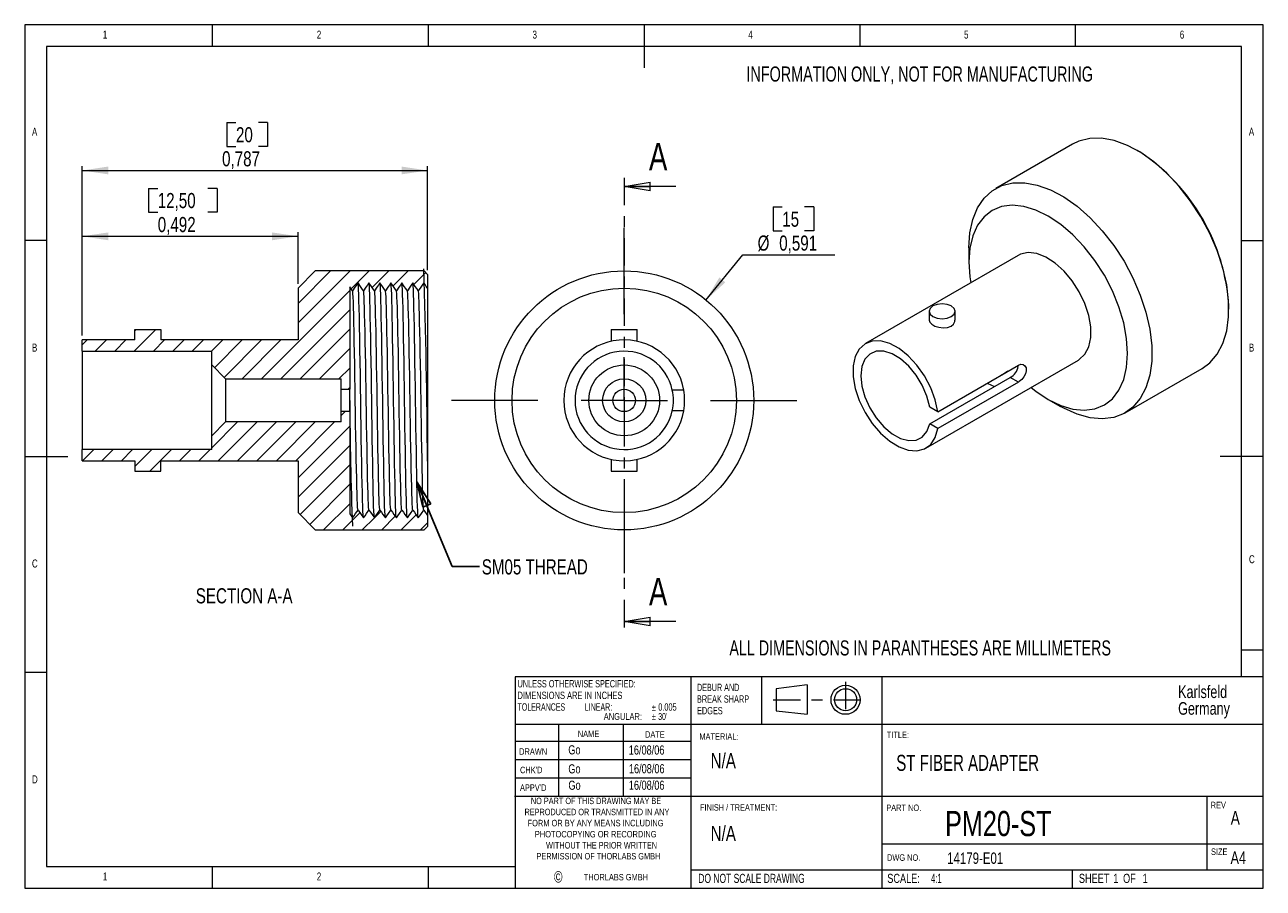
# Model space of a CAD drawing. Header units: inches. Extents: x 0.2 to 11.5, y 0.2 to 8.1.
import ezdxf

# ---------------------------------------------------------------- set-up
doc = ezdxf.new("R2010")
doc.units = ezdxf.units.IN
doc.header["$MEASUREMENT"] = 0
doc.linetypes.add('CENTER', pattern=[0.4, 0.25, -0.05, 0.05, -0.05])
doc.layers.add('SLD-0', color=7, linetype='Continuous', lineweight=0)
doc.styles.add('SLDTEXTSTYLE0', font='TXT', dxfattribs={"width": 0.75})
doc.styles.add('SLDTEXTSTYLE1', font='TXT', dxfattribs={"width": 0.710526})
doc.styles.add('SLDTEXTSTYLE10', font='TXT', dxfattribs={"width": 0.711538})
doc.styles.add('SLDTEXTSTYLE11', font='TXT', dxfattribs={"width": 0.722222})
doc.styles.add('SLDTEXTSTYLE12', font='TXT', dxfattribs={"width": 0.574219})
doc.styles.add('SLDTEXTSTYLE2', font='TXT', dxfattribs={"width": 0.675})
doc.styles.add('SLDTEXTSTYLE3', font='TXT', dxfattribs={"width": 0.6875})
doc.styles.add('SLDTEXTSTYLE4', font='TXT', dxfattribs={"width": 0.69375})
doc.styles.add('SLDTEXTSTYLE5', font='TXT', dxfattribs={"width": 0.6})
doc.styles.add('SLDTEXTSTYLE6', font='TXT', dxfattribs={"width": 0.708333})
doc.styles.add('SLDTEXTSTYLE7', font='TXT', dxfattribs={"width": 0.72})
doc.styles.add('SLDTEXTSTYLE8', font='TXT', dxfattribs={"width": 0.703125})
doc.styles.add('SLDTEXTSTYLE9', font='TXT', dxfattribs={"width": 0.705})
doc.dimstyles.new('SLDDIMSTYLE0', dxfattribs={"dimtxt": 0.137795, "dimasz": 0.23622, "dimexe": 0, "dimexo": 0.0625, "dimgap": 0.034449, "dimtad": 0, "dimtih": 1, "dimtoh": 1, "dimdec": 3, "dimlfac": 0.25, "dimdsep": 46, "dimtxsty": 'SLDTEXTSTYLE0', "dimsah": 1, "dimcen": 0.09, "dimadec": 0, "dimazin": 0, "dimtfac": 1, "dimtofl": 0, "dimtmove": 0, "dimatfit": 3, "dimfxl": 1, "dimtolj": 1, "dimtzin": 12, "dimarcsym": 0})
doc.dimstyles.new('SLDDIMSTYLE1', dxfattribs={"dimtxt": 0.137795, "dimasz": 0.23622, "dimexe": 0, "dimexo": 0.0625, "dimgap": 0.034449, "dimtad": 1, "dimtih": 1, "dimtoh": 1, "dimdec": 3, "dimlfac": 0.25, "dimdsep": 46, "dimtxsty": 'SLDTEXTSTYLE0', "dimblk1": 'CLOSED', "dimblk2": 'CLOSED', "dimsah": 1, "dimcen": 0.09, "dimadec": 0, "dimazin": 0, "dimtfac": 1, "dimtofl": 0, "dimtmove": 0, "dimatfit": 3, "dimldrblk": 'CLOSED', "dimfxl": 1, "dimtolj": 1, "dimtzin": 12, "dimarcsym": 0})
doc.dimstyles.new('SLDDIMSTYLE2', dxfattribs={"dimtxt": 0.137795, "dimasz": 0.23622, "dimexe": 0, "dimexo": 0.0625, "dimgap": 0.034449, "dimtad": 1, "dimtih": 1, "dimtoh": 1, "dimdec": 3, "dimlfac": 0.25, "dimdsep": 46, "dimtxsty": 'SLDTEXTSTYLE0', "dimblk1": 'CLOSED', "dimblk2": 'CLOSED', "dimsah": 1, "dimcen": 0.09, "dimadec": 0, "dimazin": 0, "dimtfac": 1, "dimtofl": 0, "dimtmove": 0, "dimatfit": 3, "dimldrblk": 'CLOSED', "dimfxl": 1, "dimtolj": 1, "dimtzin": 12, "dimarcsym": 0})
doc.dimstyles.new('SLDDIMSTYLE3', dxfattribs={"dimtxt": 0.23622, "dimasz": 0.23622, "dimexe": 0, "dimexo": 0.0625, "dimgap": 0.059055, "dimtad": 0, "dimtih": 1, "dimtoh": 1, "dimdec": 0, "dimzin": 0, "dimdsep": 46, "dimtxsty": 'Standard', "dimblk1": 'CLOSED', "dimblk2": 'CLOSED', "dimsah": 1, "dimcen": 0.09, "dimadec": 0, "dimazin": 0, "dimtfac": 1, "dimtdec": 0, "dimtofl": 0, "dimtmove": 0, "dimatfit": 3, "dimldrblk": 'CLOSED', "dimfxl": 1, "dimtolj": 1, "dimtzin": 0, "dimarcsym": 0})

# ---------------------------------------------------------------- blocks, each defined once
blk = doc.blocks.new('SW_NOTE_0')
at = {"color": 7, "linetype": 'Continuous', "lineweight": 0, "attachment_point": 1}
for s, insert, char_height, style in [('{DEBUR AND }', (0, 0.085), 0.06693, 'SLDTEXTSTYLE2'), ('{BREAK SHARP }', (0, -0.021), 0.06693, 'SLDTEXTSTYLE3'), ('{EDGES}', (0, -0.127), 0.0669, 'SLDTEXTSTYLE0')]:
    blk.add_mtext(s, dxfattribs=dict(at, insert=insert, char_height=char_height, style=style))
blk = doc.blocks.new('SW_NOTE_1')
at = {"color": 7, "linetype": 'Continuous', "lineweight": 0, "char_height": 0.0833, "attachment_point": 1}
for s, insert, style in [('{SCALE:}', (0, 0.106), 'SLDTEXTSTYLE0'), ('{  4:1}', (0.361, 0.106), 'SLDTEXTSTYLE5')]:
    blk.add_mtext(s, dxfattribs=dict(at, insert=insert, style=style))
blk = doc.blocks.new('SW_NOTE_2')
at = {"color": 7, "linetype": 'Continuous', "lineweight": 0, "char_height": 0.0833, "attachment_point": 1, "style": 'SLDTEXTSTYLE0'}
for s, insert in [('{SHEET}', (0, 0.106)), ('{ 1}', (0.29, 0.106)), ('{ OF}', (0.38, 0.106)), ('{ 1}', (0.558, 0.106))]:
    blk.add_mtext(s, dxfattribs=dict(at, insert=insert))
blk = doc.blocks.new('SW_NOTE_3')
at = {"layer": 'SLD-0', "attachment_point": 1, "style": 'SLDTEXTSTYLE0'}
for s, insert, char_height in [('{Karlsfeld}', (0, 0.146), 0.11458), ('{Germany}', (0, -0.006), 0.1146)]:
    blk.add_mtext(s, dxfattribs=dict(at, insert=insert, char_height=char_height))
blk = doc.blocks.new('SW_NOTE_4')
at = {"layer": 'SLD-0', "color": 7, "attachment_point": 1}
for s, insert, char_height, style in [('{UNLESS OTHERWISE SPECIFIED:}', (0, 0.085), 0.06693, 'SLDTEXTSTYLE11'), ('{DIMENSIONS ARE IN INCHES}', (0, -0.021), 0.06693, 'SLDTEXTSTYLE8'), ('{TOLERANCES          LINEAR:     }', (0, -0.127), 0.06693, 'SLDTEXTSTYLE12'), ('{ANGULAR: }', (0.787, -0.216), 0.0625, 'SLDTEXTSTYLE0'), ('{%%p}', (1.225, -0.133), 0.0625, 'SLDTEXTSTYLE0'), ('{%%p}', (1.225, -0.216), 0.0625, 'SLDTEXTSTYLE0'), ("{30'  }", (1.284, -0.216), 0.0625, 'SLDTEXTSTYLE5'), ('{0.005}', (1.284, -0.127), 0.0669, 'SLDTEXTSTYLE0')]:
    blk.add_mtext(s, dxfattribs=dict(at, insert=insert, char_height=char_height, style=style))
blk = doc.blocks.new('*D6')
at = {"layer": 'SLD-0'}
for p, q in [((7.025, 6.41), (7.025, 6.191)), ((7.025, 6.41), (7.108, 6.41)), ((7.396, 6.41), (7.312, 6.41)), ((7.396, 6.41), (7.396, 6.191)), ((7.025, 6.191), (7.108, 6.191)), ((7.396, 6.191), (7.312, 6.191)), ((6.412, 5.561), (6.747, 5.973)), ((6.747, 5.973), (7.589, 5.973))]:
    blk.add_line(p, q, dxfattribs=at)
blk.add_solid([(6.412, 5.561), (6.588, 5.722), (6.534, 5.767)], dxfattribs=at)
at = {"layer": 'SLD-0', "char_height": 0.1378, "attachment_point": 1, "style": 'SLDTEXTSTYLE0'}
for s, insert in [('{15}', (7.108, 6.367)), ('{%%c}', (6.883, 6.149)), ('{0,591}', (7.08, 6.149))]:
    blk.add_mtext(s, dxfattribs=dict(at, insert=insert))
blk = doc.blocks.new('SW_CENTERMARKSYMBOL_0')
at = {"color": 7, "linetype": 'Continuous', "lineweight": 0}
for p, q in [((0, 0.787), (0, 1.575)), ((0, 0), (0, 0.394)), ((-0.787, 0), (-1.575, 0)), ((0, 0), (-0.394, 0)), ((0, 0), (0, -0.394)), ((0, 0), (0.394, 0)), ((0.787, 0), (1.575, 0)), ((0, -0.787), (0, -1.575))]:
    blk.add_line(p, q, dxfattribs=at)
blk = doc.blocks.new('_Closed')
at = {"color": 0, "linetype": 'ByBlock', "lineweight": -2}
for p, q in [((-1, 0.166667), (0, 0)), ((-1, 0.166667), (-1, -0.166667)), ((0, 0), (-1, -0.166667)), ((0, 0), (-1, 0))]:
    blk.add_line(p, q, dxfattribs=at)
blk = doc.blocks.new('*D9')
at = {"layer": 'SLD-0'}
for p, q in [((2.04, 7.18), (2.04, 6.961)), ((2.04, 7.18), (2.124, 7.18)), ((2.412, 7.18), (2.328, 7.18)), ((2.412, 7.18), (2.412, 6.961)), ((2.04, 6.961), (2.124, 6.961)), ((2.412, 6.961), (2.328, 6.961)), ((0.721, 5.236), (0.721, 6.782)), ((3.871, 5.834), (3.871, 6.782)), ((0.721, 6.742), (3.871, 6.742))]:
    blk.add_line(p, q, dxfattribs=at)
for points in [[(0.721, 6.742), (0.958, 6.707), (0.958, 6.778)], [(3.871, 6.742), (3.635, 6.778), (3.635, 6.707)]]:
    blk.add_solid(points, dxfattribs=at)
at = {"layer": 'SLD-0', "char_height": 0.1378, "attachment_point": 1, "style": 'SLDTEXTSTYLE0'}
for s, insert in [('{20}', (2.124, 7.137)), ('{0,787}', (1.997, 6.918))]:
    blk.add_mtext(s, dxfattribs=dict(at, insert=insert))
blk = doc.blocks.new('*D10')
at = {"layer": 'SLD-0'}
for p, q in [((1.326, 6.579), (1.326, 6.361)), ((1.326, 6.579), (1.41, 6.579)), ((1.952, 6.579), (1.868, 6.579)), ((1.952, 6.579), (1.952, 6.361)), ((1.326, 6.361), (1.41, 6.361)), ((1.952, 6.361), (1.868, 6.361)), ((0.721, 5.236), (0.721, 6.181)), ((0.721, 6.142), (2.69, 6.142)), ((2.69, 5.708), (2.69, 6.181))]:
    blk.add_line(p, q, dxfattribs=at)
for points in [[(0.721, 6.142), (0.958, 6.106), (0.958, 6.177)], [(2.69, 6.142), (2.454, 6.177), (2.454, 6.106)]]:
    blk.add_solid(points, dxfattribs=at)
at = {"layer": 'SLD-0', "char_height": 0.1378, "attachment_point": 1, "style": 'SLDTEXTSTYLE0'}
for s, insert in [('{12,50}', (1.41, 6.537)), ('{0,492}', (1.41, 6.318))]:
    blk.add_mtext(s, dxfattribs=dict(at, insert=insert))
blk = doc.blocks.new('SW_HATCH_0')
at = {"color": 7, "linetype": 'Continuous', "lineweight": 0}
for p, q in [((2.221, 0.63), (1.924, 0.333)), ((2.398, 0.63), (1.924, 0.156)), ((2.574, 0.63), (2.41, 0.465)), ((2.751, 0.63), (2.6, 0.479)), ((2.928, 0.63), (2.791, 0.493)), ((3.089, 0.614), (2.981, 0.506)), ((2.396, 0.452), (1.59, -0.354)), ((2.396, 0.275), (1.767, -0.354)), ((0, 0), (-0.045, -0.045)), ((0.177, 0), (0.074, -0.102)), ((0.354, 0), (0.251, -0.102)), ((0.625, 0.094), (0.428, -0.102)), ((0.448, 0.094), (0.436, 0.082)), ((0.707, 0), (0.605, -0.102)), ((0.884, 0), (0.782, -0.102)), ((1.061, 0), (0.958, -0.102)), ((1.237, 0), (1.135, -0.102)), ((1.414, 0), (1.161, -0.253)), ((1.591, 0), (1.249, -0.342)), ((1.768, 0), (1.413, -0.354)), ((2.396, 0.098), (1.944, -0.354)), ((2.396, -0.079), (2.121, -0.354)), ((2.396, -0.256), (2.297, -0.354)), ((2.396, -0.432), (2.38, -0.449)), ((2.352, -0.654), (2.317, -0.688)), ((1.373, -0.748), (1.136, -0.985)), ((1.55, -0.748), (1.196, -1.102)), ((1.727, -0.748), (1.373, -1.102)), ((1.904, -0.748), (1.549, -1.102)), ((2.08, -0.748), (1.726, -1.102)), ((2.257, -0.748), (1.903, -1.102)), ((2.396, -0.786), (1.924, -1.258)), ((0.061, -1), (-0.042, -1.102)), ((0.237, -1), (0.135, -1.102)), ((0.414, -1), (0.312, -1.102)), ((0.591, -1), (0.436, -1.155)), ((0.768, -1), (0.571, -1.197)), ((0.945, -1), (0.842, -1.102)), ((1.121, -1), (1.019, -1.102)), ((2.396, -0.963), (1.924, -1.435)), ((2.396, -1.139), (1.942, -1.593)), ((2.396, -1.316), (2.031, -1.682)), ((2.396, -1.493), (2.157, -1.732)), ((2.489, -1.577), (2.334, -1.732)), ((2.679, -1.563), (2.625, -1.618)), ((2.62, -1.622), (2.51, -1.732)), ((2.811, -1.608), (2.687, -1.732)), ((3.001, -1.595), (2.864, -1.732)), ((3.105, -1.668), (3.041, -1.732))]:
    blk.add_line(p, q, dxfattribs=at)

msp = doc.modelspace()

# ---------------------------------------------------------------- linework, layer by layer
at = {"color": 7, "linetype": 'Continuous', "lineweight": 0}
for p, q in [((11.4961, 8.0709), (0.1969, 8.0709)), ((0.1969, 8.0709), (0.1969, 0.1969)), ((1.9094, 7.874), (1.9094, 8.0709)), ((3.878, 8.0709), (3.878, 7.874)), ((5.8465, 8.0709), (5.8465, 7.6772)), ((7.815, 8.0709), (7.815, 7.874)), ((9.7835, 7.874), (9.7835, 8.0709)), ((11.4961, 3.0413), (11.4961, 8.0709)), ((11.2992, 7.874), (0.3937, 7.874)), ((0.3937, 7.874), (0.3937, 0.3937)), ((11.2992, 2.124), (11.2992, 7.874)), ((6.1384, 6.5972), (5.666, 6.5972)), ((0.3937, 6.1024), (0.1969, 6.1024)), ((11.2992, 6.1024), (11.4961, 6.1024)), ((0.1969, 4.1339), (0.5906, 4.1339)), ((11.4961, 4.1339), (11.1024, 4.1339)), ((11.4961, 0.1969), (11.4961, 3.0413)), ((6.1384, 2.6298), (5.666, 2.6298)), ((11.2992, 2.372), (11.4961, 2.372)), ((0.3937, 2.1654), (0.1969, 2.1654)), ((4.6704, 2.124), (4.6704, 0.1969)), ((11.4961, 2.124), (4.6704, 2.124)), ((6.2756, 0.1969), (6.2756, 2.124)), ((6.9206, 1.689), (6.9206, 2.124)), ((7.3341, 2.0514), (7.0537, 2.0162)), ((7.3341, 2.0514), (7.3341, 1.783)), ((8.0157, 2.124), (8.0157, 0.1969)), ((10.063, 2.1211), (10.063, 2.124)), ((7.0537, 2.0162), (7.0537, 1.8149)), ((7.0537, 1.8149), (7.3341, 1.783)), ((11.4961, 1.689), (4.6704, 1.689)), ((5.065, 1.689), (5.065, 1.0335)), ((5.657, 1.689), (5.657, 1.0335)), ((6.2756, 1.5354), (4.6704, 1.5354)), ((6.2756, 1.3681), (4.6704, 1.3681)), ((6.2756, 1.2008), (4.6704, 1.2008)), ((8.0105, 1.0335), (4.6651, 1.0335)), ((11.4961, 1.0335), (8.0157, 1.0335)), ((10.9843, 0.3642), (10.9843, 1.0335)), ((11.4961, 0.5991), (8.0157, 0.5991)), ((0.3937, 0.3937), (4.6704, 0.3937)), ((1.9094, 0.1969), (1.9094, 0.3937)), ((3.878, 0.3937), (3.878, 0.1969)), ((6.2756, 0.3642), (11.4961, 0.3642)), ((9.7559, 0.1969), (9.7559, 0.3642)), ((0.1969, 0.1969), (11.4961, 0.1969))]:
    msp.add_line(p, q, dxfattribs=at)
at = {"color": 7, "linetype": 'Continuous', "lineweight": 15}
for p, q in [((9.7572, 6.9826), (9.0557, 6.5776)), ((10.3701, 6.9112), (10.3479, 6.9241)), ((8.811, 6.0369), (8.811, 5.9083)), ((9.2593, 5.9678), (7.8673, 5.1643)), ((2.6899, 5.6691), (2.8473, 5.8266)), ((3.8395, 5.8266), (2.8473, 5.8266)), ((3.8395, 5.8266), (3.871, 5.7951)), ((3.871, 5.7951), (3.871, 5.669)), ((2.6899, 5.6691), (2.6899, 5.1966)), ((3.1873, 5.6455), (3.1623, 5.6814)), ((3.1623, 5.6814), (3.1623, 4.7478)), ((3.871, 5.6685), (3.871, 4.0913)), ((8.4479, 5.4584), (8.4479, 5.376)), ((8.6842, 5.376), (8.6842, 5.4584)), ((11.1829, 5.4776), (11.1829, 5.5033)), ((1.2017, 5.1966), (1.2017, 5.2911)), ((1.2017, 5.2911), (1.4379, 5.2911)), ((1.4379, 5.2911), (1.4379, 5.1966)), ((5.5479, 5.2911), (5.5479, 5.1839)), ((5.5479, 5.2911), (5.7841, 5.2911)), ((5.7841, 5.1839), (5.7841, 5.2911)), ((1.2017, 5.1966), (0.7213, 5.1966)), ((0.7213, 5.0943), (0.7213, 5.1966)), ((0.7213, 5.0943), (1.9024, 5.0943)), ((0.7213, 5.0943), (0.7213, 4.1966)), ((2.6899, 5.1966), (1.4379, 5.1966)), ((1.9024, 4.9683), (1.9024, 5.0943)), ((8.4185, 4.2096), (9.8104, 5.0131)), ((2.0284, 4.8423), (1.9024, 4.9683)), ((1.9024, 4.3226), (1.9024, 4.9683)), ((8.5269, 4.5424), (9.2618, 4.9667)), ((10.2367, 4.5319), (10.9382, 4.9368)), ((2.0284, 4.8423), (3.0836, 4.8423)), ((2.0284, 4.8423), (2.0284, 4.4486)), ((3.0836, 4.7478), (3.0836, 4.8423)), ((3.0836, 4.7478), (3.1623, 4.7478)), ((3.0836, 4.5431), (3.0836, 4.7478)), ((3.1623, 4.5431), (3.1623, 4.7478)), ((8.4531, 4.4307), (9.1881, 4.8549)), ((9.2618, 4.8124), (8.5269, 4.3881)), ((9.2618, 4.8124), (9.1881, 4.8549)), ((6.209, 4.74), (6.1047, 4.74)), ((9.5347, 4.6547), (9.6461, 4.5904)), ((3.0836, 4.4486), (3.0836, 4.5431)), ((3.1623, 4.5431), (3.0836, 4.5431)), ((3.1623, 4.5431), (3.1623, 3.6095)), ((6.209, 4.551), (6.1047, 4.551)), ((8.5269, 4.5424), (8.4531, 4.585)), ((1.9024, 4.3226), (2.0284, 4.4486)), ((3.0836, 4.4486), (2.0284, 4.4486)), ((8.5269, 4.3881), (8.4531, 4.4307)), ((1.9024, 4.1966), (1.9024, 4.3226)), ((0.7213, 4.0943), (0.7213, 4.1966)), ((1.9024, 4.1966), (0.7213, 4.1966)), ((0.7213, 4.0943), (1.2017, 4.0943)), ((1.2017, 4.0943), (1.2017, 3.9998)), ((1.4379, 4.0943), (2.6899, 4.0943)), ((1.4379, 3.9998), (1.4379, 4.0943)), ((2.6899, 4.0943), (2.6899, 3.6218)), ((3.871, 4.0913), (3.871, 3.6015)), ((5.5479, 4.1071), (5.5479, 3.9998)), ((5.7841, 3.9998), (5.7841, 4.107)), ((1.2017, 3.9998), (1.4379, 3.9998)), ((5.5479, 3.9998), (5.7841, 3.9998)), ((2.8473, 3.4644), (2.6899, 3.6218)), ((3.2373, 3.6455), (3.2873, 3.5735)), ((3.8373, 3.6455), (3.871, 3.597)), ((3.1623, 3.6095), (3.1873, 3.5735)), ((3.871, 3.597), (3.871, 3.4959)), ((2.8473, 3.4644), (3.8395, 3.4644)), ((3.871, 3.4959), (3.8395, 3.4644))]:
    msp.add_line(p, q, dxfattribs=at)
at = {"color": 7, "linetype": 'CENTER', "lineweight": 0}
for p, q in [((5.666, 6.6759), (5.666, 2.5511)), ((7.6855, 2.0787), (7.6855, 1.7524)), ((7.0257, 1.9155), (7.9016, 1.9155))]:
    msp.add_line(p, q, dxfattribs=at)
at = {"color": 7, "linetype": 'Continuous', "lineweight": 15, "flags": 128}
for points in [[(10.9382, 4.9368), (11.0088, 4.9887), (11.076, 5.0673), (11.1278, 5.1649), (11.1629, 5.2794), (11.1807, 5.4085), (11.1807, 5.5493), (11.1629, 5.6988), (11.1278, 5.8539), (11.076, 6.0113), (11.0088, 6.1676), (10.9274, 6.3194), (10.8337, 6.4636), (10.7296, 6.597), (10.6174, 6.7168), (10.4994, 6.8205), (10.3782, 6.9059), (10.2564, 6.9711), (10.1365, 7.0147), (10.0211, 7.0359), (9.9127, 7.0341), (9.8135, 7.0094), (9.7572, 6.9826)], [(8.811, 6.0369), (8.8199, 6.1722), (8.8464, 6.2943), (8.89, 6.4006), (8.9497, 6.489), (9.0242, 6.5574), (9.112, 6.6044), (9.2111, 6.6291), (9.3196, 6.6309), (9.4349, 6.6097), (9.5548, 6.5661), (9.6767, 6.5009), (9.7979, 6.4155), (9.9158, 6.3118), (10.0281, 6.192), (10.1321, 6.0586), (10.2259, 5.9144), (10.3072, 5.7626), (10.3745, 5.6063), (10.4262, 5.4489), (10.4614, 5.2938), (10.4791, 5.1443), (10.4791, 5.0035), (10.4614, 4.8745), (10.4262, 4.7599), (10.3745, 4.6623), (10.3072, 4.5837), (10.2259, 4.5258), (10.1321, 4.4899), (10.0281, 4.4766), (9.9158, 4.4863), (9.7979, 4.5188), (9.6767, 4.5734), (9.6461, 4.5904)], [(9.3791, 4.7641), (9.4216, 4.7303), (9.5348, 4.6546), (9.6481, 4.5996), (9.7585, 4.5664), (9.8634, 4.556), (9.9603, 4.5687), (10.0466, 4.604), (10.1204, 4.6611), (10.1798, 4.7387), (10.2232, 4.8348), (10.2497, 4.947), (10.2586, 5.0726), (10.2497, 5.2085), (10.2232, 5.3513), (10.1798, 5.4976), (10.1204, 5.6437), (10.0466, 5.786), (9.9603, 5.9211), (9.8634, 6.0455), (9.7585, 6.1563), (9.6481, 6.2506), (9.5348, 6.3263), (9.4216, 6.3814), (9.3112, 6.4145), (9.2062, 6.4249), (9.1094, 6.4123), (9.023, 6.3769), (8.9493, 6.3198), (8.8899, 6.2422), (8.8464, 6.1461), (8.8199, 6.0339), (8.811, 5.9083), (8.811, 5.9083)], [(9.8104, 5.0131), (9.8178, 5.0176), (9.8688, 5.0656), (9.9042, 5.1335), (9.9223, 5.2181), (9.9223, 5.3154), (9.9042, 5.4209), (9.8688, 5.5297), (9.8178, 5.6366), (9.7536, 5.7367), (9.6791, 5.8253), (9.5979, 5.8982), (9.5137, 5.952), (9.4306, 5.9843), (9.3523, 5.9935), (9.2825, 5.9791), (9.2593, 5.9678)], [(8.811, 5.9083), (8.8199, 5.7724), (8.828, 5.7188)], [(3.2373, 5.7174), (3.2235, 5.6975), (3.2096, 5.6776), (3.1873, 5.6455)], [(3.2873, 5.6455), (3.2735, 5.6654), (3.2596, 5.6853), (3.2373, 5.7174)], [(3.2855, 3.5802), (3.2854, 3.5805), (3.2835, 3.6014), (3.2817, 3.6353), (3.28, 3.6809), (3.2784, 3.7369), (3.2768, 3.8046), (3.275, 3.884), (3.2732, 3.9744), (3.2713, 4.0743), (3.2694, 4.182), (3.2675, 4.2953), (3.2656, 4.4118), (3.2639, 4.5293), (3.2623, 4.6455), (3.2607, 4.7616), (3.2589, 4.8791), (3.2571, 4.9957), (3.2552, 5.1089), (3.2533, 5.2166), (3.2514, 5.3165), (3.2496, 5.4069), (3.2478, 5.4864), (3.2461, 5.554), (3.2446, 5.61), (3.2429, 5.6557), (3.2411, 5.6895), (3.2392, 5.7104), (3.2391, 5.7107)], [(3.3373, 5.7174), (3.3235, 5.6975), (3.3096, 5.6776), (3.2873, 5.6455)], [(3.3873, 5.6455), (3.3735, 5.6654), (3.3596, 5.6853), (3.3373, 5.7174)], [(3.3855, 3.5802), (3.3854, 3.5805), (3.3835, 3.6014), (3.3817, 3.6353), (3.38, 3.6809), (3.3784, 3.7369), (3.3768, 3.8046), (3.375, 3.884), (3.3732, 3.9744), (3.3713, 4.0743), (3.3694, 4.182), (3.3675, 4.2953), (3.3656, 4.4118), (3.3639, 4.5293), (3.3623, 4.6455), (3.3607, 4.7616), (3.3589, 4.8791), (3.3571, 4.9957), (3.3552, 5.1089), (3.3533, 5.2166), (3.3514, 5.3165), (3.3496, 5.4069), (3.3478, 5.4864), (3.3461, 5.554), (3.3446, 5.61), (3.3429, 5.6557), (3.3411, 5.6895), (3.3392, 5.7104), (3.3391, 5.7107)], [(3.4373, 5.7174), (3.4235, 5.6975), (3.4096, 5.6776), (3.3873, 5.6455)], [(3.4873, 5.6455), (3.4735, 5.6654), (3.4596, 5.6853), (3.4373, 5.7174)], [(3.4855, 3.5802), (3.4854, 3.5805), (3.4835, 3.6014), (3.4817, 3.6353), (3.48, 3.6809), (3.4784, 3.7369), (3.4768, 3.8046), (3.475, 3.884), (3.4732, 3.9744), (3.4713, 4.0743), (3.4694, 4.182), (3.4675, 4.2953), (3.4656, 4.4118), (3.4639, 4.5293), (3.4623, 4.6455), (3.4607, 4.7616), (3.4589, 4.8791), (3.4571, 4.9957), (3.4552, 5.1089), (3.4533, 5.2166), (3.4514, 5.3165), (3.4496, 5.4069), (3.4478, 5.4864), (3.4461, 5.554), (3.4446, 5.61), (3.4429, 5.6557), (3.4411, 5.6895), (3.4392, 5.7104), (3.4391, 5.7107)], [(3.5373, 5.7174), (3.5235, 5.6975), (3.5096, 5.6776), (3.4873, 5.6455)], [(3.5873, 5.6455), (3.5735, 5.6654), (3.5596, 5.6853), (3.5373, 5.7174)], [(3.5855, 3.5802), (3.5854, 3.5805), (3.5835, 3.6014), (3.5817, 3.6353), (3.58, 3.6809), (3.5784, 3.7369), (3.5768, 3.8046), (3.575, 3.884), (3.5732, 3.9744), (3.5713, 4.0743), (3.5694, 4.182), (3.5675, 4.2953), (3.5656, 4.4118), (3.5639, 4.5293), (3.5623, 4.6455), (3.5607, 4.7616), (3.5589, 4.8791), (3.5571, 4.9957), (3.5552, 5.1089), (3.5533, 5.2166), (3.5514, 5.3165), (3.5496, 5.4069), (3.5478, 5.4864), (3.5461, 5.554), (3.5446, 5.61), (3.5429, 5.6557), (3.5411, 5.6895), (3.5392, 5.7104), (3.5391, 5.7107)], [(3.6373, 5.7174), (3.6235, 5.6975), (3.6096, 5.6776), (3.5873, 5.6455)], [(3.6873, 5.6455), (3.6735, 5.6654), (3.6596, 5.6853), (3.6373, 5.7174)], [(3.6855, 3.5802), (3.6854, 3.5805), (3.6835, 3.6014), (3.6817, 3.6353), (3.68, 3.6809), (3.6784, 3.7369), (3.6768, 3.8046), (3.675, 3.884), (3.6732, 3.9744), (3.6713, 4.0743), (3.6694, 4.182), (3.6675, 4.2953), (3.6656, 4.4118), (3.6639, 4.5293), (3.6623, 4.6455), (3.6607, 4.7616), (3.6589, 4.8791), (3.6571, 4.9957), (3.6552, 5.1089), (3.6533, 5.2166), (3.6514, 5.3165), (3.6496, 5.4069), (3.6478, 5.4864), (3.6461, 5.554), (3.6446, 5.61), (3.6429, 5.6557), (3.6411, 5.6895), (3.6392, 5.7104), (3.6391, 5.7107)], [(3.7373, 5.7174), (3.7235, 5.6975), (3.7096, 5.6776), (3.6873, 5.6455)], [(3.7873, 5.6455), (3.7735, 5.6654), (3.7596, 5.6853), (3.7373, 5.7174)], [(3.7855, 3.5802), (3.7854, 3.5805), (3.7835, 3.6014), (3.7817, 3.6353), (3.78, 3.6809), (3.7784, 3.7369), (3.7768, 3.8046), (3.775, 3.884), (3.7732, 3.9744), (3.7713, 4.0743), (3.7694, 4.182), (3.7675, 4.2953), (3.7656, 4.4118), (3.7639, 4.5293), (3.7623, 4.6455), (3.7607, 4.7616), (3.7589, 4.8791), (3.7571, 4.9957), (3.7552, 5.1089), (3.7533, 5.2166), (3.7514, 5.3165), (3.7496, 5.4069), (3.7478, 5.4864), (3.7461, 5.554), (3.7446, 5.61), (3.7429, 5.6557), (3.7411, 5.6895), (3.7392, 5.7104), (3.7391, 5.7107)], [(3.8373, 5.7174), (3.8235, 5.6975), (3.8096, 5.6776), (3.7873, 5.6455)], [(3.871, 5.669), (3.8596, 5.6853), (3.8485, 5.7014), (3.8373, 5.7174)], [(3.2373, 3.6455), (3.2354, 3.652), (3.2335, 3.6715), (3.2317, 3.7031), (3.23, 3.7457), (3.2284, 3.7979), (3.2268, 3.861), (3.225, 3.9351), (3.2232, 4.0195), (3.2213, 4.1127), (3.2194, 4.2131), (3.2175, 4.3188), (3.2156, 4.4275), (3.2139, 4.5371), (3.2123, 4.6455), (3.2107, 4.7538), (3.2089, 4.8634), (3.2071, 4.9721), (3.2052, 5.0778), (3.2033, 5.1782), (3.2014, 5.2715), (3.1996, 5.3558), (3.1978, 5.4299), (3.1961, 5.493), (3.1946, 5.5453), (3.1929, 5.5878), (3.1911, 5.6194), (3.1892, 5.6389), (3.1873, 5.6455)], [(3.3373, 3.6455), (3.3354, 3.652), (3.3335, 3.6715), (3.3317, 3.7031), (3.33, 3.7457), (3.3284, 3.7979), (3.3268, 3.861), (3.325, 3.9351), (3.3232, 4.0195), (3.3213, 4.1127), (3.3194, 4.2131), (3.3175, 4.3188), (3.3156, 4.4275), (3.3139, 4.5371), (3.3123, 4.6455), (3.3107, 4.7538), (3.3089, 4.8634), (3.3071, 4.9721), (3.3052, 5.0778), (3.3033, 5.1782), (3.3014, 5.2715), (3.2996, 5.3558), (3.2978, 5.4299), (3.2961, 5.493), (3.2946, 5.5453), (3.2929, 5.5878), (3.2911, 5.6194), (3.2892, 5.6389), (3.2873, 5.6455)], [(3.4373, 3.6455), (3.4354, 3.652), (3.4335, 3.6715), (3.4317, 3.7031), (3.43, 3.7457), (3.4284, 3.7979), (3.4268, 3.861), (3.425, 3.9351), (3.4232, 4.0195), (3.4213, 4.1127), (3.4194, 4.2131), (3.4175, 4.3188), (3.4156, 4.4275), (3.4139, 4.5371), (3.4123, 4.6455), (3.4107, 4.7538), (3.4089, 4.8634), (3.4071, 4.9721), (3.4052, 5.0778), (3.4033, 5.1782), (3.4014, 5.2715), (3.3996, 5.3558), (3.3978, 5.4299), (3.3961, 5.493), (3.3946, 5.5453), (3.3929, 5.5878), (3.3911, 5.6194), (3.3892, 5.6389), (3.3873, 5.6455)], [(3.5373, 3.6455), (3.5354, 3.652), (3.5335, 3.6715), (3.5317, 3.7031), (3.53, 3.7457), (3.5284, 3.7979), (3.5268, 3.861), (3.525, 3.9351), (3.5232, 4.0195), (3.5213, 4.1127), (3.5194, 4.2131), (3.5175, 4.3188), (3.5156, 4.4275), (3.5139, 4.5371), (3.5123, 4.6455), (3.5107, 4.7538), (3.5089, 4.8634), (3.5071, 4.9721), (3.5052, 5.0778), (3.5033, 5.1782), (3.5014, 5.2715), (3.4996, 5.3558), (3.4978, 5.4299), (3.4961, 5.493), (3.4946, 5.5453), (3.4929, 5.5878), (3.4911, 5.6194), (3.4892, 5.6389), (3.4873, 5.6455)], [(3.6373, 3.6455), (3.6354, 3.652), (3.6335, 3.6715), (3.6317, 3.7031), (3.63, 3.7457), (3.6284, 3.7979), (3.6268, 3.861), (3.625, 3.9351), (3.6232, 4.0195), (3.6213, 4.1127), (3.6194, 4.2131), (3.6175, 4.3188), (3.6156, 4.4275), (3.6139, 4.5371), (3.6123, 4.6455), (3.6107, 4.7538), (3.6089, 4.8634), (3.6071, 4.9721), (3.6052, 5.0778), (3.6033, 5.1782), (3.6014, 5.2715), (3.5996, 5.3558), (3.5978, 5.4299), (3.5961, 5.493), (3.5946, 5.5453), (3.5929, 5.5878), (3.5911, 5.6194), (3.5892, 5.6389), (3.5873, 5.6455)], [(3.7373, 3.6455), (3.7354, 3.652), (3.7335, 3.6715), (3.7317, 3.7031), (3.73, 3.7457), (3.7284, 3.7979), (3.7268, 3.861), (3.725, 3.9351), (3.7232, 4.0195), (3.7213, 4.1127), (3.7194, 4.2131), (3.7175, 4.3188), (3.7156, 4.4275), (3.7139, 4.5371), (3.7123, 4.6455), (3.7107, 4.7538), (3.7089, 4.8634), (3.7071, 4.9721), (3.7052, 5.0778), (3.7033, 5.1782), (3.7014, 5.2715), (3.6996, 5.3558), (3.6978, 5.4299), (3.6961, 5.493), (3.6946, 5.5453), (3.6929, 5.5878), (3.6911, 5.6194), (3.6892, 5.6389), (3.6873, 5.6455)], [(3.8373, 3.6455), (3.8354, 3.652), (3.8335, 3.6715), (3.8317, 3.7031), (3.83, 3.7457), (3.8284, 3.7979), (3.8268, 3.861), (3.825, 3.9351), (3.8232, 4.0195), (3.8213, 4.1127), (3.8194, 4.2131), (3.8175, 4.3188), (3.8156, 4.4275), (3.8139, 4.5371), (3.8123, 4.6455), (3.8107, 4.7538), (3.8089, 4.8634), (3.8071, 4.9721), (3.8052, 5.0778), (3.8033, 5.1782), (3.8014, 5.2715), (3.7996, 5.3558), (3.7978, 5.4299), (3.7961, 5.493), (3.7946, 5.5453), (3.7929, 5.5878), (3.7911, 5.6194), (3.7892, 5.6389), (3.7873, 5.6455)], [(8.6496, 5.5066), (8.6112, 5.5214), (8.566, 5.5266), (8.5208, 5.5214), (8.4825, 5.5066), (8.4569, 5.4845), (8.4479, 5.4584), (8.4569, 5.4323), (8.4825, 5.4102), (8.5208, 5.3954), (8.566, 5.3902), (8.6112, 5.3954), (8.6496, 5.4102), (8.6752, 5.4323), (8.6842, 5.4584), (8.6752, 5.4845), (8.6496, 5.5066)], [(8.4483, 5.3761), (8.4539, 5.3578), (8.4726, 5.3394), (8.5014, 5.3238), (8.5368, 5.3125), (8.5758, 5.3072), (8.6144, 5.3099), (8.6475, 5.3214), (8.6709, 5.3403), (8.6828, 5.3644), (8.6825, 5.376)], [(8.5269, 4.5424), (8.503, 4.651), (8.4619, 4.7614), (8.4053, 4.8682), (8.3361, 4.9662), (8.2576, 5.0508), (8.1736, 5.1179), (8.0881, 5.1641), (8.0052, 5.1874), (7.929, 5.1866), (7.863, 5.1617), (7.8106, 5.1139), (7.7742, 5.0456), (7.7555, 4.9599), (7.7555, 4.8611), (7.7742, 4.754), (7.8106, 4.6435), (7.863, 4.5352), (7.929, 4.4342), (8.0052, 4.3454), (8.0881, 4.273), (8.1736, 4.2205), (8.2576, 4.1906), (8.3361, 4.1845), (8.4053, 4.2027), (8.4619, 4.2441), (8.503, 4.307), (8.5269, 4.3881)], [(8.4531, 4.585), (8.4278, 4.6839), (8.3855, 4.783), (8.3289, 4.8764), (8.2613, 4.9586), (8.1866, 5.0247), (8.1093, 5.0707), (8.034, 5.094), (7.9652, 5.0931), (7.9069, 5.0682), (7.8626, 5.0206), (7.8349, 4.9533), (7.8255, 4.8701), (7.8349, 4.7761), (7.8626, 4.6768), (7.9069, 4.5781), (7.9652, 4.4859), (8.034, 4.4055), (8.1093, 4.3419), (8.1866, 4.2987), (8.2613, 4.2785), (8.3289, 4.2826), (8.3855, 4.3106), (8.4278, 4.361), (8.4531, 4.4307)], [(9.2618, 4.9667), (9.2844, 4.9747), (9.3054, 4.9727), (9.3223, 4.9611), (9.3324, 4.9413), (9.3339, 4.9162), (9.3269, 4.8887), (9.3125, 4.8614), (9.2925, 4.8367), (9.2699, 4.8175), (9.2618, 4.8124)], [(9.1668, 4.9118), (9.1275, 4.8835), (9.1064, 4.8769)], [(8.9778, 4.8027), (9.0163, 4.7831), (9.0448, 4.7722)], [(3.1873, 3.5735), (3.2011, 3.5934), (3.215, 3.6133), (3.2373, 3.6455)], [(3.2873, 3.5735), (3.3011, 3.5934), (3.315, 3.6133), (3.3373, 3.6455)], [(3.3373, 3.6455), (3.3511, 3.6256), (3.365, 3.6056), (3.3873, 3.5735)], [(3.3873, 3.5735), (3.4011, 3.5934), (3.415, 3.6133), (3.4373, 3.6455)], [(3.4373, 3.6455), (3.4511, 3.6256), (3.465, 3.6056), (3.4873, 3.5735)], [(3.4873, 3.5735), (3.5011, 3.5934), (3.515, 3.6133), (3.5373, 3.6455)], [(3.5373, 3.6455), (3.5511, 3.6256), (3.565, 3.6056), (3.5873, 3.5735)], [(3.5873, 3.5735), (3.6011, 3.5934), (3.615, 3.6133), (3.6373, 3.6455)], [(3.6373, 3.6455), (3.6511, 3.6256), (3.665, 3.6056), (3.6873, 3.5735)], [(3.6873, 3.5735), (3.7011, 3.5934), (3.715, 3.6133), (3.7373, 3.6455)], [(3.7373, 3.6455), (3.7511, 3.6256), (3.765, 3.6056), (3.7873, 3.5735)], [(3.7873, 3.5735), (3.8011, 3.5934), (3.815, 3.6133), (3.8373, 3.6455)]]:
    msp.add_lwpolyline(points, dxfattribs=at)
at = {"color": 7, "linetype": 'Continuous', "lineweight": 15}
for radius in [1.1811, 1.0236, 0.3228, 0.1969, 0.1024]:
    msp.add_circle((5.666, 4.6455), radius, dxfattribs=at)
at = {"color": 7, "linetype": 'Continuous', "lineweight": 0}
for radius in [0.1326, 0.1006]:
    msp.add_circle((7.6855, 1.9155), radius, dxfattribs=at)
at = {"color": 7, "linetype": 'Continuous', "lineweight": 15}
for centre, radius, start, end in [((9.3633, 5.3914), 1.8231, 3.55168, 56.47808), ((-63.2784, 3.6938), 67.1505, 0.339151, 1.835785), ((5.666, 4.6455), 0.5512, 9.87089, 350.12911), ((5.666, 4.6455), 0.4488, 12.1532, 347.8468), ((9.1231, 4.979), 0.1401, 297.6506, 350.16101), ((33.7641, 4.7273), 30.6019, 180.15322, 182.3039), ((5.666, 4.6455), 0.4488, 347.84684, 12.15316), ((5.666, 4.6455), 0.5512, 350.1291, 9.8709)]:
    msp.add_arc(centre, radius, start, end, dxfattribs=at)

# ---------------------------------------------------------------- block references
at = {"color": 7, "linetype": 'Continuous', "lineweight": 0, "xscale": 0.236220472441, "yscale": 0.236220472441, "rotation": 180}
for p in [(5.666, 6.5972), (5.666, 2.6298)]:
    msp.add_blockref('_Closed', p, dxfattribs=at)
at = {"color": 7, "linetype": 'Continuous', "lineweight": 0}
for name, p in [('SW_CENTERMARKSYMBOL_0', (5.666, 4.6455)), ('SW_NOTE_0', (6.3298, 1.9768)), ('SW_NOTE_1', (8.0659, 0.2222)), ('SW_NOTE_2', (9.8141, 0.2222))]:
    msp.add_blockref(name, p, dxfattribs=at)
at = {"color": 7, "linetype": 'Continuous'}
msp.add_blockref('SW_HATCH_0', (0.7662, 5.1966), dxfattribs=at)
at = {"layer": 'SLD-0', "color": 7}
msp.add_blockref('SW_NOTE_4', (4.6923, 2.0101), dxfattribs=at)
at = {"layer": 'SLD-0'}
msp.add_blockref('SW_NOTE_3', (10.7196, 1.8997), dxfattribs=at)

# ---------------------------------------------------------------- texts
at = {"color": 7, "linetype": 'Continuous', "lineweight": 0, "attachment_point": 1}
for s, insert, char_height, style in [('{1}', (0.9088, 8.0176), 0.07292, 'SLDTEXTSTYLE0'), ('{2}', (2.8609, 8.0176), 0.07292, 'SLDTEXTSTYLE0'), ('{3}', (4.8294, 8.0176), 0.07292, 'SLDTEXTSTYLE0'), ('{4}', (6.7979, 8.0176), 0.07292, 'SLDTEXTSTYLE0'), ('{5}', (8.7664, 8.0176), 0.07292, 'SLDTEXTSTYLE0'), ('{6}', (10.7349, 8.0176), 0.07292, 'SLDTEXTSTYLE0'), ('{A}', (0.2625, 7.1317), 0.07292, 'SLDTEXTSTYLE0'), ('{A}', (11.3648, 7.1317), 0.07292, 'SLDTEXTSTYLE0'), ('{B}', (0.2625, 5.1632), 0.07292, 'SLDTEXTSTYLE0'), ('{B}', (11.3648, 5.1632), 0.07292, 'SLDTEXTSTYLE0'), ('{C}', (0.2625, 3.1947), 0.07292, 'SLDTEXTSTYLE0'), ('{C}', (11.3659, 3.2334), 0.07292, 'SLDTEXTSTYLE0'), ('{NAME}', (5.2424, 1.6336), 0.05906, 'SLDTEXTSTYLE0'), ('{DATE}', (5.8559, 1.6288), 0.05906, 'SLDTEXTSTYLE0'), ('{MATERIAL:}', (6.3517, 1.6092), 0.059055, 'SLDTEXTSTYLE0'), ('{TITLE:}', (8.0613, 1.6244), 0.05906, 'SLDTEXTSTYLE0'), ('{DRAWN}', (4.7075, 1.4729), 0.05906, 'SLDTEXTSTYLE0'), ('{Go}', (5.156, 1.5005), 0.08333, 'SLDTEXTSTYLE0'), ("{CHK'D}", (4.7153, 1.3046), 0.05906, 'SLDTEXTSTYLE0'), ('{Go}', (5.1562, 1.3272), 0.08333, 'SLDTEXTSTYLE0'), ('{D}', (0.2625, 1.2262), 0.07292, 'SLDTEXTSTYLE0'), ("{APPV'D}", (4.715, 1.1436), 0.05906, 'SLDTEXTSTYLE0'), ('{FINISH / TREATMENT:}', (6.3573, 0.9632), 0.059055, 'SLDTEXTSTYLE1'), ('{PART NO.}', (8.0565, 0.9601), 0.05906, 'SLDTEXTSTYLE0'), ('{REV}', (11.0167, 0.985), 0.05906, 'SLDTEXTSTYLE0'), ('{A}', (11.1994, 0.9009), 0.125, 'SLDTEXTSTYLE0'), ('{14179-E01}', (8.6127, 0.5228), 0.104167, 'SLDTEXTSTYLE0'), ('{A4}', (11.198, 0.5323), 0.11458, 'SLDTEXTSTYLE0'), ('{1}', (0.9088, 0.3404), 0.07292, 'SLDTEXTSTYLE0'), ('{2}', (2.8609, 0.3404), 0.07292, 'SLDTEXTSTYLE0'), ('{DO NOT SCALE DRAWING}', (6.3421, 0.3283), 0.083333, 'SLDTEXTSTYLE4')]:
    msp.add_mtext(s, dxfattribs=dict(at, insert=insert, char_height=char_height, style=style))
at = {"color": 7, "linetype": 'Continuous', "char_height": 0.25, "attachment_point": 1, "style": 'SLDTEXTSTYLE0'}
for insert in [(5.892, 6.9942), (5.892, 3.0269)]:
    msp.add_mtext('{A}', dxfattribs=dict(at, insert=insert))
at = {"layer": 'SLD-0', "attachment_point": 1}
for s, insert, char_height, style in [('{INFORMATION ONLY, NOT FOR MANUFACTURING}', (6.7813, 7.6905), 0.137795, 'SLDTEXTSTYLE10'), ('{SM05 THREAD}', (4.3663, 3.1961, -0.2138), 0.137795, 'SLDTEXTSTYLE0'), ('{SECTION A-A}', (1.7572, 2.9324), 0.137795, 'SLDTEXTSTYLE0'), ('{ALL DIMENSIONS IN PARANTHESES ARE MILLIMETERS}', (6.6256, 2.457), 0.137795, 'SLDTEXTSTYLE6'), ('{N/A}', (6.4546, 1.4285), 0.1378, 'SLDTEXTSTYLE0'), ('{ST FIBER ADAPTER}', (8.1479, 1.413), 0.145833, 'SLDTEXTSTYLE8'), ('{NO PART OF THIS DRAWING MAY BE}', (4.8144, 1.0229), 0.059055, 'SLDTEXTSTYLE2'), ('{REPRODUCED OR TRANSMITTED IN ANY}', (4.7568, 0.9217), 0.059055, 'SLDTEXTSTYLE8'), ('{PM20-ST}', (8.5935, 0.901), 0.22917, 'SLDTEXTSTYLE0'), ('{FORM OR BY ANY MEANS INCLUDING}', (4.7843, 0.8205), 0.059055, 'SLDTEXTSTYLE3'), ('{PHOTOCOPYING OR RECORDING}', (4.8504, 0.7192), 0.059055, 'SLDTEXTSTYLE7'), ('{N/A}', (6.4546, 0.7657), 0.1378, 'SLDTEXTSTYLE0'), ('{WITHOUT THE PRIOR WRITTEN}', (4.9526, 0.618), 0.059055, 'SLDTEXTSTYLE9'), ('{SIZE}', (11.0196, 0.5594), 0.05906, 'SLDTEXTSTYLE0'), ('{©}', (5.0256, 0.3525), 0.10417, 'SLDTEXTSTYLE0')]:
    msp.add_mtext(s, dxfattribs=dict(at, insert=insert, char_height=char_height, style=style))
at = {"layer": 'SLD-0', "color": 7, "attachment_point": 1}
for s, insert, char_height, style in [('{16/08/06}', (5.7076, 1.4989), 0.08333, 'SLDTEXTSTYLE0'), ('{16/08/06}', (5.7087, 1.3283), 0.08333, 'SLDTEXTSTYLE0'), ('{Go}', (5.1569, 1.178), 0.08333, 'SLDTEXTSTYLE0'), ('{16/08/06}', (5.7081, 1.178), 0.08333, 'SLDTEXTSTYLE0'), ('{PERMISSION OF THORLABS GMBH}', (4.8654, 0.5183), 0.059055, 'SLDTEXTSTYLE6'), ('{DWG NO.}', (8.0635, 0.5059), 0.05906, 'SLDTEXTSTYLE0'), ('{THORLABS GMBH}', (5.2973, 0.3272), 0.059055, 'SLDTEXTSTYLE0')]:
    msp.add_mtext(s, dxfattribs=dict(at, insert=insert, char_height=char_height, style=style))

# ---------------------------------------------------------------- dimensions: what is measured, and where the dimension line sits
at = {"layer": 'SLD-0'}
for base, p2, dimstyle, picture, middle in [((3.871, 6.7423), (3.871, 5.7951), 'SLDDIMSTYLE1', '*D9', (2.2261, 6.7423)), ((2.6899, 6.1418), (2.6899, 5.6691), 'SLDDIMSTYLE2', '*D10', (1.6394, 6.1418))]:
    dim = msp.add_linear_dim(base=base, p1=(0.7213, 5.1966), p2=p2, dimstyle=dimstyle, override={"dimtxt": 0.137795, "dimasz": 0.23622, "dimexe": 0.03937, "dimexo": 0.03937, "dimgap": 0.06, "dimtad": 1, "dimlfac": 0.25, "dimzin": 12, "dimtzin": 12}, dxfattribs=at)
    dim.commit()
    dim.dimension.update_dxf_attribs({"geometry": picture, "text_midpoint": middle, "dimtype": 128})
dim = msp.add_diameter_dim_2p(p1=(4.9202, 3.7296), p2=(6.4118, 5.5613), dimstyle='SLDDIMSTYLE0', override={"dimtxt": 0.137795, "dimasz": 0.23622, "dimexe": 0.03937, "dimexo": 0.03937, "dimgap": 0.06, "dimtad": 1, "dimlfac": 0.25, "dimzin": 12, "dimtzin": 12}, dxfattribs=at)
dim.commit()
dim.dimension.update_dxf_attribs({"geometry": '*D6', "text_midpoint": (7.1992, 6.1912), "dimtype": 131})

# ---------------------------------------------------------------- leaders
msp.add_leader([(3.7746, 3.9038), (4.0965, 3.1295), (4.3465, 3.1295)], dimstyle='SLDDIMSTYLE3', dxfattribs=at)

doc.saveas('drawing.dxf')
